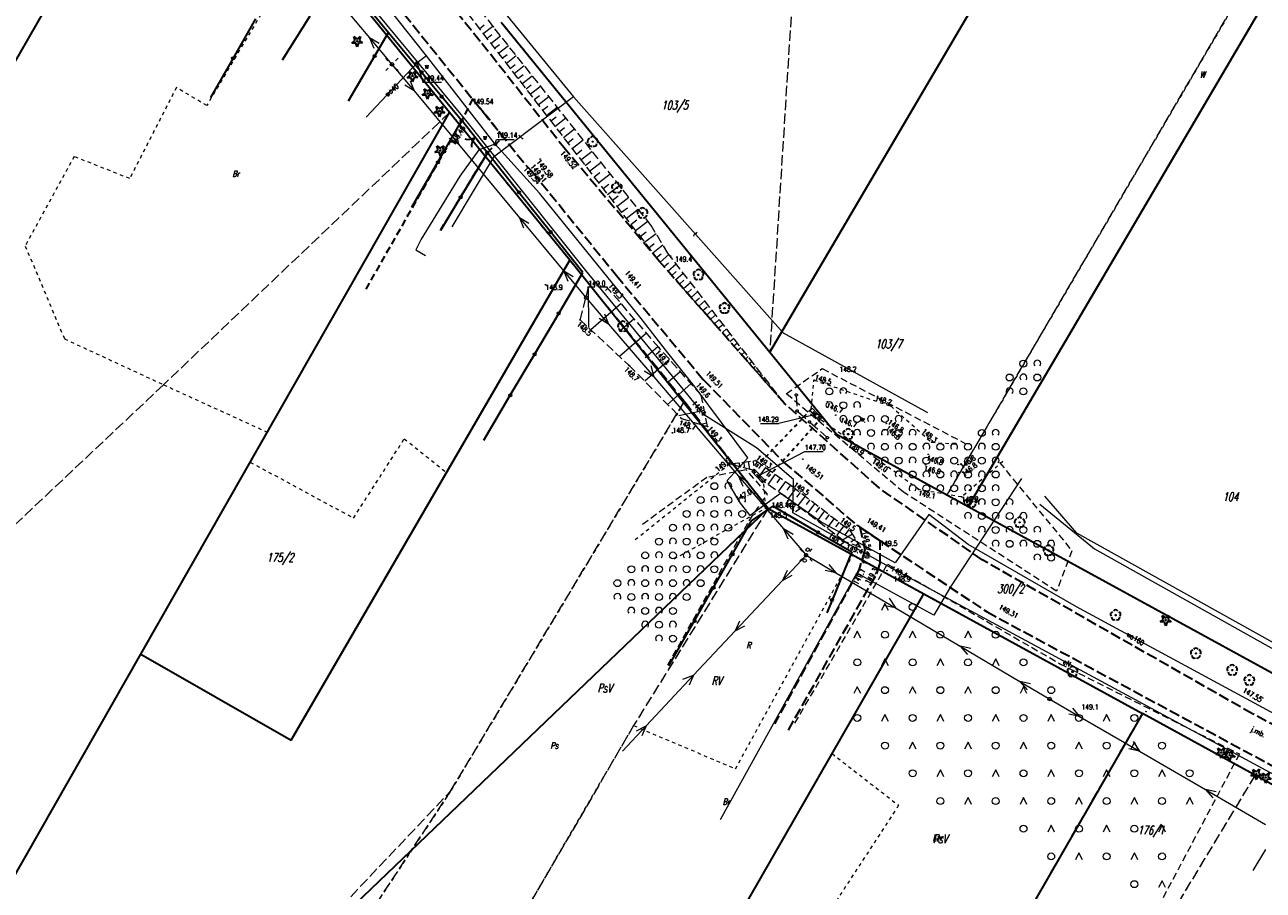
# Model space of a CAD drawing. Header units: metres. Extents: x 8430084 to 8437887, y 5768320 to 5771876.
# Tile 25 of 50: x 8433678 to 8433857, y 5770405 to 5770530. Entities that reach past the tile are written whole.
import ezdxf
from ezdxf.enums import TextEntityAlignment as Align

# ---------------------------------------------------------------- set-up
doc = ezdxf.new("R2010")
doc.units = ezdxf.units.M
doc.header["$MEASUREMENT"] = 0
for name, pattern in [('2_1', [0]), ('2_OTKC', [1.5, 1, -0.5]), ('2_OTKJ', [2, 1.5, -0.5]), ('2_OTKZ_B', [1, 0.5, -0.5]), ('2_OTRK', [1.75, 1.25, -0.5]), ('2_OTRKG', [1.75, 1.25, -0.5]), ('2_OTWM', [1, 0.5, -0.5]), ('2_OTZK', [1.5, 1, -0.5]), ('2_OTZZ', [1.5, 1, -0.5]), ('4_SUEP_A', [0]), ('4_SUTP_A', [0]), ('4_SUWP', [0]), ('GDE', [0]), ('GUK', [2, 1.5, -0.5]), ('GUZ', [1, 0.5, -0.5])]:
    doc.linetypes.add(name, pattern=pattern)
doc.layers.get('0').update_dxf_attribs({"color": 250, "linetype": 'CONTINUOUS', "lineweight": 100})
for name, color, linetype, lineweight in [('Dzialki', 4, 'GDE', 30), ('Numery_dzialek', 4, 'CONTINUOUS', 30), ('OTD_L_12', 7, 'CONTINUOUS', 18), ('OTK_E_T_0', 253, 'CONTINUOUS', 0), ('OTK_L_0', 253, '2_OTKJ', 30), ('OTK_L_11', 7, 'CONTINUOUS', 18), ('OTK_L_2', 253, '2_OTKC', 30), ('OTK_L_8', 252, 'CONTINUOUS', 35), ('OTO_L_0', 252, 'CONTINUOUS', 35), ('OTO_L_1', 252, 'CONTINUOUS', 30), ('OTR_L_1', 252, '2_OTRK', 18), ('OTR_T_0', 253, 'CONTINUOUS', 18), ('OTR_T_1', 253, 'CONTINUOUS', 18), ('OTW_E_T_2', 7, 'CONTINUOUS', 0), ('OTW_L_3', 7, 'CONTINUOUS', 18), ('OTZ_L_0', 252, '2_OTZZ', 18), ('OTZ_L_1', 253, '2_OTZK', 18), ('OTZ_T_0', 253, 'CONTINUOUS', 30), ('OTZ_T_1', 253, 'CONTINUOUS', 30), ('SUE_T_3', 1, 'CONTINUOUS', 18), ('SUEP_E_T_0', 1, 'CONTINUOUS', 0), ('SUEP_L_0', 1, '4_SUEP_A', 18), ('SUER_T_0', 1, 'CONTINUOUS', 18), ('SUP_T_2', 1, 'CONTINUOUS', 18), ('SUW_E_T_2', 5, 'CONTINUOUS', 0), ('SUW_T_5', 5, 'CONTINUOUS', 18), ('SUWP_E_T_0', 5, 'CONTINUOUS', 0), ('SUWP_L_0', 5, '4_SUWP', 18), ('SUWR_T_0', 5, 'CONTINUOUS', 18), ('Uzytki', 253, 'GUZ', 18)]:
    doc.layers.add(name, color=color, linetype=linetype, lineweight=lineweight)
for name, color, linetype, lineweight, true_color in [('Kontury', 7, 'GUK', 18, 0x008000), ('Numery_konturow', 7, 'CONTINUOUS', 13, 0x008000), ('Numery_uzytkow', 7, 'CONTINUOUS', 9, 0x008000), ('SUTP_E_T_0', 7, 'CONTINUOUS', 0, 0xff9100), ('SUTP_L_0', 7, '4_SUTP_A', 18, 0xff9100)]:
    doc.layers.add(name, color=color, linetype=linetype, lineweight=lineweight, true_color=true_color)
doc.styles.get("Standard").update_dxf_attribs({"font": 'Simplex.SHX', "width": 0.75})

# ---------------------------------------------------------------- blocks, each defined once
blk = doc.blocks.new('2_OTZZ')
at = {"color": 0, "linetype": 'Continuous'}
for p, q in [((-2, 2.5), (-2.5, 1.5)), ((-1.5, 1.5), (-2, 2.5)), ((2, -1.5), (1.5, -2.5)), ((2.5, -2.5), (2, -1.5))]:
    blk.add_line(p, q, dxfattribs=at)
for centre in [(2, 2), (-2, -2)]:
    blk.add_circle(centre, 0.5, dxfattribs=at)
blk = doc.blocks.new('2_OTZK')
at = {"color": 0, "linetype": 'Continuous'}
for centre in [(-1, 1), (1, -1)]:
    blk.add_circle(centre, 0.5, dxfattribs=at)
for centre, start, end in [((1, 1), 318.5904, 221.4096), ((-1, -1), 318.7031, 221.2969)]:
    blk.add_arc(centre, 0.5, start, end, dxfattribs=at)
blk = doc.blocks.new('2_OTRN')
at = {"color": 0, "linetype": 'Continuous'}
blk.add_circle((0, 0), 0.045, dxfattribs=at)
blk = doc.blocks.new('2_OTRS')
at = {"color": 0, "linetype": 'Continuous'}
blk.add_circle((0, 0), 0.045, dxfattribs=at)
blk = doc.blocks.new('2_OTZG')
at = {"color": 0, "linetype": 'Continuous'}
for p, q in [((-0.78225, -0.26495), (-0.3012, 0.09375)), ((-0.3012, 0.09375), (-0.4937, 0.6621)), ((-0.4937, 0.6621), (-0.0039, 0.31545)), ((-0.0039, 0.31545), (0.4771, 0.67415)), ((0.4771, 0.67415), (0.2988, 0.1012)), ((0.2988, 0.1012), (0.7886, -0.24545)), ((-0.18225, -0.2575), (-0.78225, -0.26495)), ((0.01025, -0.82585), (-0.18225, -0.2575)), ((0.1886, -0.2529), (0.01025, -0.82585)), ((0.7886, -0.24545), (0.1886, -0.2529))]:
    blk.add_line(p, q, dxfattribs=at)
blk.add_circle((0, 0), 0.045, dxfattribs=at)
blk = doc.blocks.new('2_OTZL')
at = {"color": 0, "linetype": 'Continuous'}
blk.add_circle((0, 0), 0.045, dxfattribs=at)
for centre, start, end in [((-0.36, 0.12), 102.1445, 221.86), ((0, 0.38), 30.1401, 149.8599), ((0.36, 0.12), 318.14, 77.8555), ((-0.22, -0.3), 174.1482, 293.8542), ((0.22, -0.3), 246.1458, 5.8518)]:
    blk.add_arc(centre, 0.375, start, end, dxfattribs=at)
blk = doc.blocks.new('4_SUEO_W')
at = {"color": 0, "linetype": 'Continuous'}
for p, q in [((-0.53035, 0.53035), (-0.8839, 0.8839)), ((0.53035, 0.53035), (0.8839, 0.8839)), ((-0.53035, -0.53035), (-0.8839, -0.8839)), ((0.53035, -0.53035), (0.8839, -0.8839))]:
    blk.add_line(p, q, dxfattribs=at)
blk.add_circle((0, 0), 0.025, dxfattribs=at)
blk = doc.blocks.new('4_SUPP')
at = {"color": 0, "linetype": 'Continuous'}
blk.add_circle((0, 0), 0.25, dxfattribs=at)
blk = doc.blocks.new('4_SUPS')
at = {"color": 0, "linetype": 'Continuous'}
blk.add_circle((0, 0), 0.0625, dxfattribs=at)
blk = doc.blocks.new('4_SUWW')
at = {"color": 0, "linetype": 'Continuous'}
for radius in [0.2, 0.175, 0.15, 0.125, 0.1, 0.075, 0.05, 0.025, 0.00715]:
    blk.add_circle((0, 0), radius, dxfattribs=at)

msp = doc.modelspace()

# ---------------------------------------------------------------- linework, layer by layer
at = {"layer": 'Dzialki'}
for p, q in [((8433785.8, 5770482.87), (8433920.94, 5770712.89)), ((8433959.93, 5770708.06), (8433814.44, 5770460.63)), ((8433700.31, 5770565.72), (8433568.3, 5770336.07)), ((8433739.58, 5770517.48), (8433700.31, 5770565.72)), ((8433747.02, 5770530.52), (8433785.8, 5770482.87)), ((8433695, 5770439.3), (8433739.58, 5770517.48)), ((8433756.94, 5770496.15), (8433739.58, 5770517.48)), ((8433716.71, 5770426.91), (8433756.94, 5770496.15)), ((8433785.55, 5770460.31), (8433756.94, 5770496.15)), ((8433785.8, 5770482.87), (8433795.44, 5770471.04)), ((8433795.44, 5770471.04), (8433814.44, 5770460.63)), ((8433814.44, 5770460.63), (8433858.75, 5770436.36)), ((8433719.51, 5770397.06), (8433785.55, 5770460.31)), ((8433785.55, 5770460.31), (8433808.03, 5770448.02)), ((8433545.68, 5769991.35), (8433808.03, 5770448.02)), ((8433808.03, 5770448.02), (8433839.58, 5770430.76)), ((8433466.52, 5770038.64), (8433695, 5770439.3)), ((8433695, 5770439.3), (8433716.71, 5770426.91)), ((8433839.58, 5770430.76), (8433820.4, 5770397.38)), ((8433876.67, 5770410.42), (8433839.58, 5770430.76))]:
    msp.add_line(p, q, dxfattribs=at)
at = {"layer": 'Kontury'}
for p, q in [((8433923.31, 5770645.79), (8433814.44, 5770460.63)), ((8433811.39, 5770462.3), (8433916.55, 5770641.72)), ((8433739.58, 5770517.48), (8433721.19, 5770540.08)), ((8433789.24, 5770537.28), (8433785.8, 5770482.87)), ((8433747.02, 5770530.52), (8433785.8, 5770482.87)), ((8433739.58, 5770517.48), (8433698.29, 5770478.19)), ((8433756.94, 5770496.15), (8433739.58, 5770517.48)), ((8433759.2, 5770493.38), (8433756.94, 5770496.15)), ((8433773.5, 5770475.82), (8433759.2, 5770493.38)), ((8433785.8, 5770482.87), (8433795.44, 5770471.04)), ((8433698.29, 5770478.19), (8433591.17, 5770377.29)), ((8433739.73, 5770419.54), (8433773.5, 5770475.82)), ((8433785.55, 5770460.31), (8433773.5, 5770475.82)), ((8433795.44, 5770471.04), (8433811.39, 5770462.3)), ((8433811.39, 5770462.3), (8433814.44, 5770460.63)), ((8433814.44, 5770460.63), (8433858.75, 5770436.36)), ((8433785.55, 5770460.31), (8433766.14, 5770428.99)), ((8433797.8, 5770453.61), (8433785.55, 5770460.31)), ((8433808.03, 5770448.02), (8433797.8, 5770453.61)), ((8433783.24, 5770404.86), (8433808.03, 5770448.02)), ((8433839.58, 5770430.76), (8433808.03, 5770448.02)), ((8433820.4, 5770397.38), (8433839.58, 5770430.76)), ((8433855.84, 5770421.84), (8433839.58, 5770430.76)), ((8433766.14, 5770428.99), (8433745.96, 5770394.42)), ((8433855.84, 5770421.84), (8433839.98, 5770395.55)), ((8433876.67, 5770410.42), (8433855.84, 5770421.84)), ((8433720.24, 5770390.02), (8433739.73, 5770419.54)), ((8433721.18, 5770399.95), (8433739.73, 5770419.54))]:
    msp.add_line(p, q, dxfattribs=at)
at = {"layer": 'OTD_L_12'}
for p, q in [((8433791.94, 5770474.81), (8433791.56, 5770474.47)), ((8433791.56, 5770474.47), (8433792.87, 5770473)), ((8433791.94, 5770474.81), (8433793.25, 5770473.34)), ((8433792.09, 5770473.89), (8433792.59, 5770474.07)), ((8433792.22, 5770473.74), (8433792.72, 5770473.92)), ((8433793.25, 5770473.34), (8433792.87, 5770473)), ((8433783.56, 5770466.01), (8433783.2, 5770465.67)), ((8433783.56, 5770466.01), (8433785.12, 5770464.36)), ((8433783.2, 5770465.67), (8433784.76, 5770464.02)), ((8433783.82, 5770465.01), (8433784.34, 5770465.19)), ((8433783.98, 5770464.84), (8433784.5, 5770465.02)), ((8433785.12, 5770464.36), (8433784.76, 5770464.02))]:
    msp.add_line(p, q, dxfattribs=at)
at = {"layer": 'OTK_L_0', "linetype": '2_OTKJ'}
for p, q in [((8433744, 5770527.74), (8433703.42, 5770577.58)), ((8433699.12, 5770573.7), (8433750.71, 5770509.74)), ((8433756.29, 5770512.13), (8433744, 5770527.74)), ((8433769.82, 5770496.04), (8433756.29, 5770512.13)), ((8433750.71, 5770509.74), (8433751.55, 5770508.89)), ((8433751.55, 5770508.89), (8433763.66, 5770493.96)), ((8433787.88, 5770475.53), (8433769.82, 5770496.04)), ((8433763.66, 5770493.96), (8433776.22, 5770478.9)), ((8433776.22, 5770478.9), (8433787.8, 5770467.03)), ((8433801.58, 5770463.29), (8433787.88, 5770475.53)), ((8433787.8, 5770467.03), (8433798.39, 5770457.9)), ((8433816.45, 5770452.93), (8433801.58, 5770463.29)), ((8433798.39, 5770457.9), (8433817.16, 5770445.4)), ((8433798.82, 5770457.61), (8433799.5, 5770454.37)), ((8433801.74, 5770455.67), (8433798.82, 5770457.61)), ((8433801.72, 5770452.37), (8433801.74, 5770455.67)), ((8433799.5, 5770454.37), (8433798.65, 5770451.44)), ((8433801.23, 5770450.89), (8433801.72, 5770452.37)), ((8433855.5, 5770430.69), (8433816.45, 5770452.93)), ((8433798.65, 5770451.44), (8433786.46, 5770429.23)), ((8433788.49, 5770428.36), (8433801.23, 5770450.89)), ((8433817.16, 5770445.4), (8433867.82, 5770418.09)), ((8433880.45, 5770417.49), (8433855.5, 5770430.69))]:
    msp.add_line(p, q, dxfattribs=at)
at = {"layer": 'OTK_L_11', "linetype": '2_OTKJ'}
for p, q in [((8433789.63, 5770476.6), (8433789.74, 5770474.53)), ((8433789.88, 5770474.3), (8433791.44, 5770472.9)), ((8433791.61, 5770472.75), (8433793.97, 5770470.66))]:
    msp.add_line(p, q, dxfattribs=at)
for centre in [(8433789.62, 5770476.71), (8433789.75, 5770474.41), (8433789.75, 5770474.41), (8433791.53, 5770472.83), (8433794.1, 5770470.54)]:
    msp.add_circle(centre, 0.17, dxfattribs=at)
at = {"layer": 'OTK_L_2', "linetype": '2_OTKC'}
for p, q in [((8433742.9, 5770519.43), (8433741.34, 5770516.3)), ((8433747.3, 5770513.97), (8433742.9, 5770519.43)), ((8433741.34, 5770516.3), (8433727.28, 5770491.63)), ((8433745.04, 5770511.66), (8433747.3, 5770513.97)), ((8433738.25, 5770500.44), (8433745.04, 5770511.66))]:
    msp.add_line(p, q, dxfattribs=at)
at = {"layer": 'OTK_L_8', "linetype": '2_OTKZ_B'}
for p, q in [((8433791.75, 5770474.64), (8433783.38, 5770465.84)), ((8433784.94, 5770464.19), (8433793.06, 5770473.17)), ((8433793.06, 5770473.17), (8433791.75, 5770474.64)), ((8433783.38, 5770465.84), (8433784.94, 5770464.19))]:
    msp.add_line(p, q, dxfattribs=at)
at = {"layer": 'OTO_L_0'}
for p, q in [((8433728.26, 5770532.05), (8433730.78, 5770529.04)), ((8433711.58, 5770530.98), (8433708.32, 5770525.31)), ((8433715.46, 5770525.1), (8433719.45, 5770531.45)), ((8433728.78, 5770525.65), (8433730.78, 5770529.04)), ((8433730.78, 5770529.04), (8433735.57, 5770523.27)), ((8433708.32, 5770525.31), (8433705.07, 5770519.65)), ((8433724.98, 5770519.18), (8433728.78, 5770525.65)), ((8433735.57, 5770523.27), (8433738.45, 5770519.78)), ((8433738.45, 5770519.78), (8433741.34, 5770516.3)), ((8433737.89, 5770510.3), (8433741.34, 5770516.3)), ((8433745.04, 5770511.66), (8433741.16, 5770505.24)), ((8433749.59, 5770505.95), (8433745.04, 5770511.66)), ((8433734.15, 5770503.8), (8433737.89, 5770510.3)), ((8433741.16, 5770505.24), (8433738.25, 5770500.44)), ((8433754.15, 5770500.25), (8433749.59, 5770505.95)), ((8433758.82, 5770494.39), (8433754.15, 5770500.25)), ((8433755.33, 5770488.48), (8433758.82, 5770494.39)), ((8433751.84, 5770482.57), (8433755.33, 5770488.48)), ((8433748.34, 5770476.66), (8433751.84, 5770482.57)), ((8433744.53, 5770470.21), (8433748.34, 5770476.66)), ((8433783.15, 5770458.53), (8433786.29, 5770460.65)), ((8433786.29, 5770460.65), (8433792.77, 5770456.88)), ((8433780.42, 5770453.72), (8433783.15, 5770458.53)), ((8433792.77, 5770456.88), (8433797.63, 5770454.06)), ((8433777.68, 5770448.92), (8433780.42, 5770453.72)), ((8433797.63, 5770454.06), (8433794.78, 5770447.12)), ((8433774.95, 5770444.11), (8433777.68, 5770448.92)), ((8433794.78, 5770447.12), (8433794.03, 5770445.28)), ((8433771.24, 5770437.6), (8433774.95, 5770444.11))]:
    msp.add_line(p, q, dxfattribs=at)
for centre in [(8433708.32, 5770525.31), (8433728.78, 5770525.65), (8433735.57, 5770523.27), (8433738.45, 5770519.78), (8433737.89, 5770510.3), (8433741.16, 5770505.24), (8433749.59, 5770505.95), (8433754.15, 5770500.25), (8433755.33, 5770488.48), (8433751.84, 5770482.57), (8433748.34, 5770476.66), (8433792.77, 5770456.88), (8433780.42, 5770453.72), (8433777.68, 5770448.92), (8433794.78, 5770447.12), (8433774.95, 5770444.11)]:
    msp.add_circle(centre, 0.17, dxfattribs=at)
at = {"layer": 'OTO_L_1'}
for p, q in [((8433742.8, 5770514.47), (8433741.34, 5770516.3)), ((8433743.74, 5770513.3), (8433742.8, 5770514.47)), ((8433745.04, 5770511.66), (8433743.58, 5770513.49))]:
    msp.add_line(p, q, dxfattribs=at)
for centre in [(8433741.34, 5770516.3), (8433745.04, 5770511.66)]:
    msp.add_circle(centre, 0.17, dxfattribs=at)
for centre, start, end in [((8433742.25, 5770515.6), 256.5276, 300.602), ((8433744.72, 5770512.51), 136.4909, 180.5652)]:
    msp.add_arc(centre, 2, start, end, dxfattribs=at)
at = {"layer": 'OTR_L_1', "linetype": '2_OTRKG'}
for p, q in [((8433710.08, 5770573.26), (8433769.82, 5770496.04)), ((8433769.82, 5770496.04), (8433787.88, 5770475.53)), ((8433762.29, 5770492.28), (8433759.59, 5770492.25)), ((8433769.8, 5770483.55), (8433762.29, 5770492.28)), ((8433775.89, 5770476.66), (8433769.8, 5770483.55)), ((8433776.82, 5770472.14), (8433775.89, 5770476.66)), ((8433780.02, 5770466.75), (8433783.77, 5770467.26)), ((8433783.77, 5770467.26), (8433789.02, 5770463.54)), ((8433789.02, 5770463.54), (8433797.42, 5770457.12)), ((8433797.42, 5770457.12), (8433798.85, 5770454.76))]:
    msp.add_line(p, q, dxfattribs=at)
at = {"layer": 'OTR_L_1', "linetype": '2_OTRK'}
for p, q in [((8433745.9, 5770529.85), (8433711.76, 5770573.96)), ((8433768.67, 5770501.19), (8433745.9, 5770529.85)), ((8433771.08, 5770497.18), (8433768.67, 5770501.19)), ((8433787.88, 5770475.53), (8433771.08, 5770497.18)), ((8433759.59, 5770492.25), (8433758.41, 5770487.56)), ((8433758.41, 5770487.56), (8433765.5, 5770480.97)), ((8433765.5, 5770480.97), (8433773.03, 5770473.33)), ((8433773.03, 5770473.33), (8433776.82, 5770472.14)), ((8433783.38, 5770465.84), (8433780.02, 5770466.75)), ((8433784.94, 5770464.19), (8433783.38, 5770465.84)), ((8433788.09, 5770462.04), (8433784.94, 5770464.19)), ((8433796.56, 5770455.55), (8433788.09, 5770462.04)), ((8433798.85, 5770454.76), (8433796.56, 5770455.55))]:
    msp.add_line(p, q, dxfattribs=at)
at = {"layer": 'OTR_L_1', "linetype": '2_1'}
for p, q in [((8433743.88, 5770529.56), (8433744.58, 5770530.11)), ((8433744.43, 5770528.87), (8433745.82, 5770529.95)), ((8433744.97, 5770528.16), (8433745.67, 5770528.71)), ((8433745.52, 5770527.45), (8433746.93, 5770528.55)), ((8433746.07, 5770526.74), (8433746.78, 5770527.29)), ((8433746.62, 5770526.02), (8433748.06, 5770527.13)), ((8433747.18, 5770525.3), (8433747.9, 5770525.86)), ((8433747.74, 5770524.57), (8433749.2, 5770525.7)), ((8433748.31, 5770523.84), (8433749.04, 5770524.41)), ((8433748.88, 5770523.11), (8433750.35, 5770524.25)), ((8433749.45, 5770522.37), (8433750.19, 5770522.94)), ((8433750.03, 5770521.62), (8433751.52, 5770522.77)), ((8433750.61, 5770520.87), (8433751.36, 5770521.45)), ((8433751.19, 5770520.11), (8433752.71, 5770521.28)), ((8433751.78, 5770519.35), (8433752.54, 5770519.94)), ((8433752.38, 5770518.59), (8433753.91, 5770519.77)), ((8433752.97, 5770517.82), (8433753.74, 5770518.41)), ((8433753.57, 5770517.04), (8433755.12, 5770518.24)), ((8433754.17, 5770516.26), (8433754.95, 5770516.87)), ((8433754.78, 5770515.48), (8433756.35, 5770516.69)), ((8433755.39, 5770514.69), (8433756.18, 5770515.3)), ((8433756.01, 5770513.89), (8433757.6, 5770515.12)), ((8433756.63, 5770513.09), (8433757.43, 5770513.71)), ((8433757.25, 5770512.28), (8433758.86, 5770513.53)), ((8433757.88, 5770511.47), (8433758.69, 5770512.1)), ((8433758.51, 5770510.66), (8433760.14, 5770511.92)), ((8433759.15, 5770509.84), (8433759.97, 5770510.47)), ((8433759.79, 5770509.01), (8433761.44, 5770510.29)), ((8433760.43, 5770508.18), (8433761.26, 5770508.82)), ((8433761.08, 5770507.34), (8433762.76, 5770508.63)), ((8433761.73, 5770506.49), (8433762.58, 5770507.15)), ((8433762.39, 5770505.65), (8433764.09, 5770506.96)), ((8433763.05, 5770504.79), (8433763.9, 5770505.45)), ((8433763.72, 5770503.93), (8433765.44, 5770505.26)), ((8433764.38, 5770503.07), (8433765.25, 5770503.73)), ((8433765.06, 5770502.19), (8433766.8, 5770503.54)), ((8433765.74, 5770501.32), (8433766.61, 5770502)), ((8433766.42, 5770500.43), (8433768.19, 5770501.8)), ((8433767.09, 5770499.56), (8433767.97, 5770500.24)), ((8433767.73, 5770498.74), (8433769.38, 5770500.01)), ((8433768.33, 5770497.96), (8433769.11, 5770498.56)), ((8433768.9, 5770497.23), (8433770.37, 5770498.36)), ((8433769.44, 5770496.54), (8433770.13, 5770497.07)), ((8433769.97, 5770495.87), (8433771.23, 5770496.99)), ((8433770.53, 5770495.24), (8433771.16, 5770495.8)), ((8433771.09, 5770494.6), (8433772.27, 5770495.65)), ((8433771.64, 5770493.97), (8433772.28, 5770494.53)), ((8433772.2, 5770493.33), (8433773.31, 5770494.31)), ((8433772.76, 5770492.7), (8433773.4, 5770493.26)), ((8433773.32, 5770492.06), (8433774.35, 5770492.96)), ((8433759.59, 5770492.25), (8433759.65, 5770486.45)), ((8433762.43, 5770492.12), (8433762.08, 5770491.81)), ((8433773.88, 5770491.42), (8433774.52, 5770491.98)), ((8433774.44, 5770490.79), (8433775.39, 5770491.62)), ((8433764.33, 5770489.91), (8433759.95, 5770486.13)), ((8433775, 5770490.15), (8433775.64, 5770490.71)), ((8433775.56, 5770489.52), (8433776.43, 5770490.28)), ((8433776.12, 5770488.88), (8433776.76, 5770489.44)), ((8433766.22, 5770487.71), (8433764.15, 5770485.93)), ((8433776.68, 5770488.25), (8433777.47, 5770488.94)), ((8433777.24, 5770487.61), (8433777.88, 5770488.17)), ((8433777.8, 5770486.97), (8433778.51, 5770487.6)), ((8433768, 5770485.64), (8433764.09, 5770482.28)), ((8433778.36, 5770486.34), (8433779, 5770486.9)), ((8433778.92, 5770485.7), (8433779.55, 5770486.26)), ((8433779.48, 5770485.07), (8433780.07, 5770485.59)), ((8433780.04, 5770484.43), (8433780.6, 5770484.92)), ((8433780.6, 5770483.8), (8433781.12, 5770484.25)), ((8433769.68, 5770483.69), (8433767.83, 5770482.09)), ((8433781.16, 5770483.16), (8433781.64, 5770483.58)), ((8433781.72, 5770482.52), (8433782.16, 5770482.91)), ((8433782.28, 5770481.89), (8433782.68, 5770482.24)), ((8433771.3, 5770481.85), (8433767.74, 5770478.7)), ((8433782.84, 5770481.25), (8433783.2, 5770481.56)), ((8433783.4, 5770480.62), (8433783.72, 5770480.89)), ((8433783.96, 5770479.98), (8433784.24, 5770480.22)), ((8433772.88, 5770480.07), (8433771.14, 5770478.54)), ((8433784.52, 5770479.34), (8433784.76, 5770479.55)), ((8433785.08, 5770478.71), (8433785.28, 5770478.88)), ((8433774.41, 5770478.33), (8433771.04, 5770475.35)), ((8433775.89, 5770476.64), (8433775.83, 5770476.63)), ((8433785.64, 5770478.07), (8433785.8, 5770478.21)), ((8433786.2, 5770477.44), (8433786.32, 5770477.54)), ((8433786.76, 5770476.8), (8433786.84, 5770476.87)), ((8433787.32, 5770476.17), (8433787.36, 5770476.2)), ((8433776.34, 5770474.47), (8433772.66, 5770473.71)), ((8433776.72, 5770472.62), (8433775.85, 5770472.45)), ((8433780.69, 5770466.84), (8433780.73, 5770466.56)), ((8433781.36, 5770466.93), (8433781.44, 5770466.37)), ((8433782.03, 5770467.02), (8433782.12, 5770466.35)), ((8433782.7, 5770467.12), (8433782.86, 5770465.98)), ((8433783.38, 5770467.21), (8433783.47, 5770466.52)), ((8433784.01, 5770467.09), (8433783.58, 5770466.47)), ((8433784.58, 5770466.68), (8433784.15, 5770466.08)), ((8433785.19, 5770466.26), (8433784.24, 5770464.93)), ((8433785.85, 5770465.78), (8433785.33, 5770465.05)), ((8433786.58, 5770465.27), (8433785.53, 5770463.78)), ((8433787.32, 5770464.74), (8433786.8, 5770464.01)), ((8433788.06, 5770464.22), (8433787.03, 5770462.77)), ((8433788.79, 5770463.71), (8433788.28, 5770462.98)), ((8433789.5, 5770463.18), (8433788.43, 5770461.78)), ((8433790.19, 5770462.64), (8433789.66, 5770461.95)), ((8433790.89, 5770462.11), (8433789.82, 5770460.71)), ((8433791.59, 5770461.58), (8433791.06, 5770460.88)), ((8433792.29, 5770461.04), (8433791.22, 5770459.64)), ((8433792.99, 5770460.51), (8433792.45, 5770459.81)), ((8433793.69, 5770459.97), (8433792.62, 5770458.57)), ((8433794.39, 5770459.44), (8433793.85, 5770458.73)), ((8433795.09, 5770458.9), (8433794.02, 5770457.5)), ((8433795.79, 5770458.36), (8433795.26, 5770457.66)), ((8433796.49, 5770457.83), (8433795.42, 5770456.42)), ((8433797.2, 5770457.29), (8433796.66, 5770456.59)), ((8433797.73, 5770456.6), (8433796.31, 5770455.74)), ((8433798.16, 5770455.89), (8433797.5, 5770455.49)), ((8433798.57, 5770455.23), (8433798.17, 5770454.99))]:
    msp.add_line(p, q, dxfattribs=at)
for p in [(8433787.88, 5770475.53), (8433780.02, 5770466.75)]:
    msp.add_point(p, dxfattribs=at)
at = {"layer": 'OTR_T_0', "linetype": 'Continuous', "lineweight": 0}
for p, q in [((8433792.43, 5770473.88), (8433787.09, 5770472.57)), ((8433784.46, 5770472.57), (8433787.09, 5770472.57)), ((8433784.14, 5770465.04), (8433790.86, 5770468.53)), ((8433790.86, 5770468.53), (8433793.52, 5770468.53))]:
    msp.add_line(p, q, dxfattribs=at)
at = {"layer": 'OTW_L_3', "linetype": '2_OTWM'}
for p, q in [((8433791.75, 5770474.64), (8433792.19, 5770478.84)), ((8433792.19, 5770478.84), (8433803.3, 5770475.09)), ((8433803.3, 5770475.09), (8433809.15, 5770469.9)), ((8433793.06, 5770473.17), (8433791.75, 5770474.64)), ((8433797.73, 5770469.91), (8433793.06, 5770473.17)), ((8433801.2, 5770467.51), (8433797.73, 5770469.91)), ((8433809.15, 5770469.9), (8433812.69, 5770469.61)), ((8433780.02, 5770466.75), (8433766.07, 5770455.53)), ((8433783.38, 5770465.84), (8433780.02, 5770466.75)), ((8433807.32, 5770463.05), (8433801.2, 5770467.51)), ((8433819.45, 5770467.1), (8433813.48, 5770461.99)), ((8433784.94, 5770464.19), (8433783.38, 5770465.84)), ((8433785.21, 5770460.38), (8433784.94, 5770464.19)), ((8433813.48, 5770461.99), (8433807.32, 5770463.05)), ((8433771.99, 5770453.07), (8433785.21, 5770460.38))]:
    msp.add_line(p, q, dxfattribs=at)
at = {"layer": 'OTZ_L_0', "linetype": '2_OTZZ'}
for p, q in [((8433789.42, 5770429.33), (8433802.78, 5770452.29)), ((8433802.78, 5770452.29), (8433827.68, 5770437.93)), ((8433827.68, 5770437.93), (8433853.59, 5770424.9)), ((8433853.59, 5770424.9), (8433840.42, 5770400.11))]:
    msp.add_line(p, q, dxfattribs=at)
at = {"layer": 'OTZ_L_1', "linetype": '2_OTZK'}
for p, q in [((8433788.17, 5770476.88), (8433793.38, 5770480.51)), ((8433793.38, 5770480.51), (8433814, 5770469.73)), ((8433805.1, 5770462.69), (8433788.17, 5770476.88)), ((8433782.4, 5770465.93), (8433776.7, 5770464.8)), ((8433785.45, 5770462.41), (8433782.4, 5770465.93)), ((8433818.98, 5770466.95), (8433829.41, 5770454.23)), ((8433776.7, 5770464.8), (8433767.19, 5770457.85)), ((8433782.81, 5770458.55), (8433785.45, 5770462.41)), ((8433827.2, 5770448.39), (8433805.1, 5770462.69)), ((8433771.08, 5770437.76), (8433782.81, 5770458.55)), ((8433829.41, 5770454.23), (8433827.2, 5770448.39))]:
    msp.add_line(p, q, dxfattribs=at)
at = {"layer": 'SUEP_L_0', "linetype": '4_SUEP_A'}
for p, q in [((8433741.75, 5770516.59), (8433719.36, 5770543.63)), ((8433721.61, 5770535.91), (8433728.04, 5770528.25)), ((8433728.04, 5770528.25), (8433731.26, 5770524.42)), ((8433729.39, 5770527.42), (8433728.04, 5770528.25)), ((8433728.04, 5770528.25), (8433728.63, 5770526.78)), ((8433731.26, 5770524.42), (8433734.46, 5770520.58)), ((8433734.46, 5770520.58), (8433733.12, 5770521.41)), ((8433733.88, 5770522.05), (8433734.46, 5770520.58)), ((8433734.46, 5770520.58), (8433740.86, 5770512.89)), ((8433746.11, 5770511.12), (8433741.75, 5770516.59)), ((8433740.47, 5770514.52), (8433740.86, 5770512.89)), ((8433740.86, 5770512.89), (8433739.51, 5770513.72)), ((8433740.86, 5770512.89), (8433749.69, 5770502.28)), ((8433759.23, 5770494.69), (8433746.11, 5770511.12)), ((8433749.69, 5770502.28), (8433756.09, 5770494.59)), ((8433751.04, 5770501.45), (8433749.69, 5770502.28)), ((8433749.69, 5770502.28), (8433750.27, 5770500.81)), ((8433756.09, 5770494.59), (8433759.29, 5770490.75)), ((8433757.43, 5770493.76), (8433756.09, 5770494.59)), ((8433756.09, 5770494.59), (8433756.67, 5770493.12)), ((8433776.38, 5770473.82), (8433759.23, 5770494.69)), ((8433759.29, 5770490.75), (8433762.54, 5770486.95)), ((8433762.54, 5770486.95), (8433761.18, 5770487.76)), ((8433761.94, 5770488.41), (8433762.54, 5770486.95)), ((8433762.54, 5770486.95), (8433769.04, 5770479.35)), ((8433768.63, 5770480.98), (8433769.04, 5770479.35)), ((8433769.04, 5770479.35), (8433767.68, 5770480.16)), ((8433769.04, 5770479.35), (8433781.3, 5770465)), ((8433783.87, 5770469.06), (8433776.38, 5770473.82)), ((8433789.2, 5770464.49), (8433783.87, 5770469.06)), ((8433781.3, 5770465), (8433787.8, 5770457.4)), ((8433782.65, 5770464.19), (8433781.3, 5770465)), ((8433781.3, 5770465), (8433781.89, 5770463.54)), ((8433789.11, 5770459.71), (8433789.2, 5770464.49)), ((8433803.38, 5770451.73), (8433789.11, 5770459.71)), ((8433787.8, 5770457.4), (8433791.04, 5770453.6)), ((8433789.15, 5770456.59), (8433787.8, 5770457.4)), ((8433787.8, 5770457.4), (8433788.39, 5770455.94)), ((8433787.63, 5770449.95), (8433791.04, 5770453.6)), ((8433791.04, 5770453.6), (8433795.35, 5770451.06)), ((8433794.31, 5770452.25), (8433795.35, 5770451.06)), ((8433837.96, 5770433.03), (8433803.38, 5770451.73)), ((8433780.79, 5770442.65), (8433787.63, 5770449.95)), ((8433788.29, 5770451.39), (8433787.63, 5770449.95)), ((8433787.63, 5770449.95), (8433789.02, 5770450.7)), ((8433795.35, 5770451.06), (8433793.8, 5770451.39)), ((8433795.35, 5770451.06), (8433803.96, 5770445.97)), ((8433803.96, 5770445.97), (8433802.41, 5770446.3)), ((8433803.05, 5770447.38), (8433803.96, 5770445.97)), ((8433803.96, 5770445.97), (8433813.29, 5770440.46)), ((8433774.81, 5770436.27), (8433780.79, 5770442.65)), ((8433781.45, 5770444.09), (8433780.79, 5770442.65)), ((8433780.79, 5770442.65), (8433782.18, 5770443.41)), ((8433813.29, 5770440.46), (8433821.9, 5770435.37)), ((8433814.83, 5770440.13), (8433813.29, 5770440.46)), ((8433813.29, 5770440.46), (8433814.32, 5770439.27)), ((8433767.97, 5770428.97), (8433774.81, 5770436.27)), ((8433773.23, 5770435.68), (8433774.81, 5770436.27)), ((8433774.81, 5770436.27), (8433774.14, 5770434.83)), ((8433821.9, 5770435.37), (8433826.2, 5770432.83)), ((8433823.44, 5770435.04), (8433821.9, 5770435.37)), ((8433821.9, 5770435.37), (8433822.93, 5770434.18)), ((8433826.2, 5770432.83), (8433830.52, 5770430.32)), ((8433867.29, 5770417.2), (8433837.96, 5770433.03)), ((8433830.52, 5770430.32), (8433828.98, 5770430.64)), ((8433829.48, 5770431.5), (8433830.52, 5770430.32)), ((8433830.52, 5770430.32), (8433839.17, 5770425.3)), ((8433764.55, 5770425.32), (8433767.97, 5770428.97)), ((8433766.58, 5770428.22), (8433767.97, 5770428.97)), ((8433767.97, 5770428.97), (8433767.31, 5770427.53)), ((8433838.25, 5770426.7), (8433839.17, 5770425.3)), ((8433839.17, 5770425.3), (8433837.62, 5770425.62)), ((8433839.17, 5770425.3), (8433848.69, 5770419.76)), ((8433848.69, 5770419.76), (8433857.34, 5770414.74)), ((8433850.24, 5770419.44), (8433848.69, 5770419.76)), ((8433848.69, 5770419.76), (8433849.74, 5770418.58))]:
    msp.add_line(p, q, dxfattribs=at)
at = {"layer": 'SUP_T_2', "linetype": 'Continuous', "lineweight": 0}
for p, q in [((8433790.96, 5770453.3), (8433791.1, 5770453.78)), ((8433790.99, 5770453.42), (8433791.13, 5770453.9))]:
    msp.add_line(p, q, dxfattribs=at)
at = {"layer": 'SUTP_L_0', "linetype": '4_SUTP_A'}
for p, q in [((8433729.56, 5770553.87), (8433757.48, 5770519.72)), ((8433757.48, 5770519.72), (8433745.94, 5770511.01)), ((8433757.48, 5770519.72), (8433787.75, 5770485.67)), ((8433745.94, 5770511.01), (8433739.92, 5770501)), ((8433787.75, 5770485.67), (8433808.56, 5770474.16)), ((8433822.13, 5770464.65), (8433811.87, 5770449.04)), ((8433824.77, 5770460.93), (8433832.67, 5770454.52)), ((8433830.11, 5770456.77), (8433825.52, 5770462.09)), ((8433873.26, 5770432.68), (8433830.11, 5770456.77)), ((8433832.67, 5770454.52), (8433859.7, 5770439.35)), ((8433778.67, 5770415.42), (8433798.36, 5770450.98)), ((8433809.48, 5770444.95), (8433798.36, 5770450.98)), ((8433811.87, 5770449.04), (8433809.48, 5770444.95))]:
    msp.add_line(p, q, dxfattribs=at)
at = {"layer": 'SUWP_L_0', "linetype": '4_SUWP'}
for p, q in [((8433736.25, 5770525.65), (8433718.32, 5770548.24)), ((8433736.25, 5770525.65), (8433734.9, 5770524.63)), ((8433746.16, 5770512.92), (8433736.25, 5770525.65)), ((8433734.9, 5770524.63), (8433727.54, 5770516.79)), ((8433746.16, 5770512.92), (8433743.8, 5770512.09)), ((8433752.54, 5770505.84), (8433746.16, 5770512.92)), ((8433743.8, 5770512.09), (8433741.07, 5770508.31)), ((8433741.07, 5770508.31), (8433735.49, 5770499.19)), ((8433767.24, 5770487.76), (8433752.54, 5770505.84)), ((8433735.49, 5770499.19), (8433734.7, 5770497.68)), ((8433734.7, 5770497.68), (8433736.1, 5770496.85)), ((8433771.1, 5770482.78), (8433767.24, 5770487.76)), ((8433775.04, 5770477.82), (8433771.1, 5770482.78)), ((8433782.61, 5770467.63), (8433775.04, 5770477.82)), ((8433779.63, 5770464.35), (8433782.61, 5770467.63)), ((8433781.44, 5770461.3), (8433779.63, 5770464.35)), ((8433787.36, 5770462.48), (8433782.96, 5770459.34)), ((8433793.15, 5770458.41), (8433787.36, 5770462.48)), ((8433782.96, 5770459.34), (8433781.44, 5770461.3)), ((8433808.78, 5770459.45), (8433803.88, 5770452.48)), ((8433814.44, 5770455.13), (8433808.78, 5770459.45)), ((8433803.88, 5770452.48), (8433793.15, 5770458.41)), ((8433830.09, 5770446.15), (8433814.44, 5770455.13)), ((8433871.69, 5770423.59), (8433830.09, 5770446.15)), ((8433857.35, 5770411.13), (8433855.52, 5770408.09))]:
    msp.add_line(p, q, dxfattribs=at)
at = {"layer": 'SUWR_T_0', "linetype": 'Continuous', "lineweight": 0}
for p, q in [((8433734.9, 5770524.63), (8433735.71, 5770521.84)), ((8433735.71, 5770521.84), (8433738.39, 5770521.84)), ((8433746.16, 5770512.92), (8433746.35, 5770513.58)), ((8433746.35, 5770513.58), (8433748.88, 5770513.58))]:
    msp.add_line(p, q, dxfattribs=at)
at = {"layer": 'Uzytki'}
for p, q in [((8433814.44, 5770460.63), (8433923.31, 5770645.79)), ((8433916.55, 5770641.72), (8433811.39, 5770462.3)), ((8433718.97, 5770542.8), (8433704.52, 5770518.47)), ((8433739.58, 5770517.48), (8433721.19, 5770540.08)), ((8433747.02, 5770530.52), (8433785.8, 5770482.87)), ((8433700.15, 5770521.09), (8433693.4, 5770507.94)), ((8433704.52, 5770518.47), (8433700.15, 5770521.09)), ((8433756.94, 5770496.15), (8433739.58, 5770517.48)), ((8433685.37, 5770511.13), (8433678.33, 5770498.21)), ((8433693.4, 5770507.94), (8433685.37, 5770511.13)), ((8433678.33, 5770498.21), (8433683.99, 5770484.81)), ((8433739.14, 5770465.52), (8433756.94, 5770496.15)), ((8433759.2, 5770493.38), (8433756.94, 5770496.15)), ((8433773.5, 5770475.82), (8433759.2, 5770493.38)), ((8433683.99, 5770484.81), (8433698.29, 5770478.19)), ((8433785.8, 5770482.87), (8433795.44, 5770471.04)), ((8433698.29, 5770478.19), (8433713.27, 5770471.34)), ((8433773.5, 5770475.82), (8433739.73, 5770419.54)), ((8433785.55, 5770460.31), (8433773.5, 5770475.82)), ((8433713.27, 5770471.34), (8433710.81, 5770467.02)), ((8433725.71, 5770458.95), (8433733.04, 5770470.38)), ((8433733.04, 5770470.38), (8433739.14, 5770465.52)), ((8433795.44, 5770471.04), (8433811.39, 5770462.3)), ((8433710.81, 5770467.02), (8433725.71, 5770458.95)), ((8433811.39, 5770462.3), (8433814.44, 5770460.63)), ((8433814.44, 5770460.63), (8433858.75, 5770436.36)), ((8433785.55, 5770460.31), (8433766.14, 5770428.99)), ((8433797.8, 5770453.61), (8433785.55, 5770460.31)), ((8433780.85, 5770422.76), (8433797.8, 5770453.61)), ((8433808.03, 5770448.02), (8433797.8, 5770453.61)), ((8433794.78, 5770424.95), (8433808.03, 5770448.02)), ((8433839.58, 5770430.76), (8433808.03, 5770448.02)), ((8433820.4, 5770397.38), (8433839.58, 5770430.76)), ((8433855.84, 5770421.84), (8433839.58, 5770430.76)), ((8433745.96, 5770394.42), (8433766.14, 5770428.99)), ((8433766.14, 5770428.99), (8433780.85, 5770422.76)), ((8433783.24, 5770404.86), (8433794.78, 5770424.95)), ((8433794.78, 5770424.95), (8433804.4, 5770417.49)), ((8433855.84, 5770421.84), (8433839.98, 5770395.55)), ((8433876.67, 5770410.42), (8433855.84, 5770421.84)), ((8433739.73, 5770419.54), (8433720.24, 5770390.02)), ((8433804.4, 5770417.49), (8433772.7, 5770368.95))]:
    msp.add_line(p, q, dxfattribs=at)

# ---------------------------------------------------------------- block references
at = {"layer": 'OTR_T_0'}
for p in [(8433742.9, 5770519.43), (8433740.53, 5770514.88), (8433752.66, 5770510.76), (8433756.29, 5770512.13), (8433750.71, 5770509.74), (8433792.85, 5770473.84), (8433784.64, 5770464.27)]:
    msp.add_blockref('2_OTRS', p, dxfattribs=at)
for p, rotation in [((8433751.55, 5770508.89), 18.00986010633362), ((8433763.66, 5770493.96), 9.655118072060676), ((8433776.22, 5770478.9), 39.41567296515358), ((8433790.57, 5770467.46), 356.4144320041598), ((8433798.39, 5770457.9), 31.03727115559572), ((8433817.16, 5770445.4), 29.28652974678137), ((8433856.97, 5770432.98), 269.9999974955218), ((8433855.5, 5770430.69), 23.59629914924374)]:
    msp.add_blockref('2_OTRS', p, dxfattribs=dict(at, rotation=rotation))
at = {"layer": 'OTR_T_1'}
for p in [(8433745.9, 5770529.85), (8433771.49, 5770496.77), (8433753.42, 5770492.62), (8433759.59, 5770492.25), (8433762.29, 5770492.28), (8433758.41, 5770487.56), (8433769.8, 5770483.55), (8433765.5, 5770480.97), (8433792.19, 5770478.84), (8433793.84, 5770478.76), (8433775.89, 5770476.66), (8433794.12, 5770475.73), (8433803.3, 5770475.09), (8433773.03, 5770473.33), (8433795.32, 5770473.8), (8433771.76, 5770471.24), (8433776.82, 5770472.14), (8433802.35, 5770471.68), (8433802.61, 5770472.6), (8433797.73, 5770469.91), (8433809.15, 5770469.9), (8433808.68, 5770468.13), (8433780.02, 5770466.75), (8433783.77, 5770467.26), (8433801.2, 5770467.51), (8433808.28, 5770466.64), (8433812.99, 5770466.68), (8433813.11, 5770465.52), (8433783.53, 5770462.5), (8433789.02, 5770463.54), (8433807.32, 5770463.05), (8433786.29, 5770460.65), (8433788.09, 5770462.04), (8433813.48, 5770461.99), (8433785.79, 5770459.74), (8433797.42, 5770457.12), (8433798.82, 5770457.61), (8433796.56, 5770455.55), (8433801.74, 5770455.67), (8433798.85, 5770454.76), (8433799.5, 5770454.37), (8433801.72, 5770452.37), (8433798.65, 5770451.44), (8433802.71, 5770451.36), (8433840.11, 5770431.01)]:
    msp.add_blockref('2_OTRN', p, dxfattribs=at)
at = {"layer": 'OTZ_L_0'}
for p in [(8433804.42, 5770444.11), (8433800.42, 5770440.11), (8433808.42, 5770440.11), (8433816.42, 5770440.11), (8433804.42, 5770436.11), (8433812.42, 5770436.11), (8433820.42, 5770436.11), (8433800.42, 5770432.11), (8433808.42, 5770432.11), (8433816.42, 5770432.11), (8433824.42, 5770432.11), (8433804.42, 5770428.11), (8433812.42, 5770428.11), (8433820.42, 5770428.11), (8433828.42, 5770428.11), (8433836.42, 5770428.11), (8433808.42, 5770424.11), (8433816.42, 5770424.11), (8433824.42, 5770424.11), (8433832.42, 5770424.11), (8433840.42, 5770424.11), (8433812.42, 5770420.11), (8433820.42, 5770420.11), (8433828.42, 5770420.11), (8433836.42, 5770420.11), (8433844.42, 5770420.11), (8433824.42, 5770416.11), (8433832.42, 5770416.11), (8433840.42, 5770416.11), (8433828.42, 5770412.11), (8433836.42, 5770412.11), (8433840.42, 5770408.11)]:
    msp.add_blockref('2_OTZZ', p, dxfattribs=at)
at = {"layer": 'OTZ_L_1'}
for p in [(8433823.41, 5770480.23), (8433821.41, 5770478.23), (8433795.41, 5770476.23), (8433797.41, 5770474.23), (8433799.41, 5770472.23), (8433803.41, 5770472.23), (8433801.41, 5770470.23), (8433805.41, 5770470.23), (8433817.41, 5770470.23), (8433803.41, 5770468.23), (8433807.41, 5770468.23), (8433811.41, 5770468.23), (8433815.41, 5770468.23), (8433805.41, 5770466.23), (8433809.41, 5770466.23), (8433813.41, 5770466.23), (8433817.41, 5770466.23), (8433778.81, 5770462.55), (8433807.41, 5770464.23), (8433811.41, 5770464.23), (8433815.41, 5770464.23), (8433813.41, 5770462.23), (8433817.41, 5770462.23), (8433776.81, 5770460.55), (8433780.81, 5770460.55), (8433815.41, 5770460.23), (8433819.41, 5770460.23), (8433774.81, 5770458.55), (8433778.81, 5770458.55), (8433817.41, 5770458.23), (8433821.41, 5770458.23), (8433772.81, 5770456.55), (8433776.81, 5770456.55), (8433819.41, 5770456.23), (8433823.41, 5770456.23), (8433770.81, 5770454.55), (8433774.81, 5770454.55), (8433825.41, 5770454.23), (8433768.81, 5770452.55), (8433772.81, 5770452.55), (8433776.81, 5770452.55), (8433766.81, 5770450.55), (8433770.81, 5770450.55), (8433774.81, 5770450.55), (8433764.81, 5770448.55), (8433768.81, 5770448.55), (8433772.81, 5770448.55), (8433766.81, 5770446.55), (8433770.81, 5770446.55), (8433768.81, 5770444.55), (8433770.81, 5770442.55)]:
    msp.add_blockref('2_OTZK', p, dxfattribs=at)
at = {"layer": 'OTZ_T_0'}
for p in [(8433760.23, 5770513.27), (8433763.73, 5770506.6), (8433767.44, 5770502.97), (8433775.5, 5770494.05), (8433779.26, 5770489.23), (8433764.61, 5770486.59), (8433797.11, 5770471.05), (8433814.91, 5770461.25), (8433821.87, 5770458.33), (8433826.04, 5770454.28), (8433835.72, 5770444.93), (8433847.31, 5770439.42), (8433829.49, 5770436.75), (8433852.56, 5770437.01), (8433855.02, 5770435.55)]:
    msp.add_blockref('2_OTZL', p, dxfattribs=at)
at = {"layer": 'OTZ_T_1'}
for p in [(8433726.24, 5770527.76), (8433734.23, 5770522.75), (8433736.4, 5770520.22), (8433738.12, 5770517.67), (8433738.25, 5770511.99), (8433842.95, 5770444.23), (8433850.96, 5770425.1), (8433852.17, 5770424.72), (8433856.02, 5770422.01), (8433857.39, 5770421.49)]:
    msp.add_blockref('2_OTZG', p, dxfattribs=at)
at = {"layer": 'SUE_T_3'}
for name, p in [('4_SUEO_W', (8433731.26, 5770524.42)), ('4_SUPP', (8433731.26, 5770524.42)), ('4_SUEO_W', (8433791.04, 5770453.6)), ('4_SUPP', (8433791.04, 5770453.6))]:
    msp.add_blockref(name, p, dxfattribs=at)
at = {"layer": 'SUER_T_0'}
for p in [(8433776.38, 5770473.82), (8433803.38, 5770451.73)]:
    msp.add_blockref('4_SUPS', p, dxfattribs=at)
at = {"layer": 'SUP_T_2'}
for p in [(8433731.26, 5770524.42), (8433759.29, 5770490.75), (8433791.26, 5770454.38), (8433790.83, 5770452.82), (8433826.2, 5770432.83)]:
    msp.add_blockref('4_SUPP', p, dxfattribs=at)
at = {"layer": 'SUW_T_5'}
for p in [(8433734.9, 5770524.63), (8433746.16, 5770512.92)]:
    msp.add_blockref('4_SUWW', p, dxfattribs=at)
at = {"layer": 'SUWR_T_0'}
for p in [(8433734.9, 5770524.63), (8433746.16, 5770512.92)]:
    msp.add_blockref('4_SUPS', p, dxfattribs=at)

# ---------------------------------------------------------------- texts
at = {"layer": 'Numery_dzialek', "oblique": 15, "width": 0.7}
for s, p in [('103/5', (8433772.07, 5770518.44)), ('103/7', (8433802.95, 5770483.98)), ('300/2', (8433820.54, 5770448.63))]:
    msp.add_text(s, height=1.26, dxfattribs=at).set_placement(p, align=Align.MIDDLE)
for s, p in [('104', (8433851.16, 5770462.64)), ('175/2', (8433713.19, 5770453.89))]:
    msp.add_text(s, height=1.26, dxfattribs=at).set_placement(p, align=Align.TOP_LEFT)
msp.add_text('176/1', height=1.26, dxfattribs=at).set_placement((8433838.88, 5770413.29))
at = {"layer": 'Numery_konturow', "oblique": 15, "width": 0.7}
for s, p in [('RV', (8433777.37, 5770436.09)), ('PsV', (8433760.9, 5770435.04)), ('PsV', (8433809.31, 5770413.28))]:
    msp.add_text(s, height=1.26, dxfattribs=at).set_placement(p, align=Align.TOP_LEFT)
at = {"layer": 'Numery_uzytkow', "oblique": 15, "width": 0.7}
msp.add_text('W', height=0.9, dxfattribs=at).set_placement((8433848.6, 5770522.48), align=Align.RIGHT)
for s, p in [('Br', (8433708.2, 5770509.08)), ('R', (8433782.43, 5770441.02)), ('Ps', (8433754.13, 5770426.56)), ('Br', (8433778.98, 5770418.46)), ('Lzr', (8433809.31, 5770413.28))]:
    msp.add_text(s, height=0.9, dxfattribs=at).set_placement(p, align=Align.TOP_LEFT)
at = {"layer": 'OTK_E_T_0', "lineweight": 9, "width": 0.7}
msp.add_text('j.mb.', height=0.75, rotation=334.7369, dxfattribs=at).set_placement((8433856.25, 5770427.98), align=Align.MIDDLE)
at = {"layer": 'OTR_T_0', "lineweight": 9, "width": 0.7}
for s, p in [('149.54', (8433742.9, 5770519.43)), ('147.70', (8433790.86, 5770469.53))]:
    msp.add_text(s, height=0.75, dxfattribs=at).set_placement(p, align=Align.TOP_LEFT)
for s, rotation, p in [('149.46', 58.2569, (8433739.68, 5770513.07)), ('149.58', 309.3157, (8433752.66, 5770510.76)), ('149.52', 310.4729, (8433756.08, 5770512.02)), ('149.54', 313.2683, (8433750.71, 5770509.74)), ('149.51', 308.211, (8433751.8, 5770510.12)), ('149.41', 309.6854, (8433765.41, 5770494.74)), ('149.51', 313.4518, (8433777.03, 5770480.28)), ('149.51', 323.1301, (8433791.25, 5770466.82)), ('149.41', 329.3493, (8433800.06, 5770459.02)), ('149.31', 331.3895, (8433819.11, 5770446.54))]:
    msp.add_text(s, height=0.75, rotation=rotation, dxfattribs=at).set_placement(p, align=Align.TOP_LEFT)
msp.add_text('148.29', height=0.75, dxfattribs=at).set_placement((8433787.09, 5770473.2), align=Align.MIDDLE_RIGHT)
msp.add_text('147.55', height=0.75, rotation=329.7208, dxfattribs=at).set_placement((8433856.97, 5770432.98), align=Align.TOP_RIGHT)
at = {"layer": 'OTR_T_1', "lineweight": 9, "width": 0.7}
for s, p in [('149.4', (8433772.11, 5770496.69)), ('149.0', (8433759.61, 5770493.17)), ('148.9', (8433753.42, 5770492.62)), ('148.2', (8433795.84, 5770480.79)), ('148.4', (8433786.05, 5770461.17)), ('148.8', (8433813.48, 5770461.99)), ('148.5', (8433785.79, 5770459.74)), ('149.5', (8433801.74, 5770455.67)), ('148.9', (8433803.65, 5770450.53)), ('149.1', (8433830.77, 5770432.06))]:
    msp.add_text(s, height=0.75, dxfattribs=at).set_placement(p, align=Align.TOP_LEFT)
for s, rotation, p in [('149.3', 310.9812, (8433763.05, 5770492.89)), ('148.5', 317.9879, (8433758.35, 5770487.37)), ('149.4', 309.9186, (8433769.78, 5770483.28)), ('148.7', 315.072, (8433765.24, 5770480.85)), ('149.6', 311.7302, (8433775.63, 5770478.58)), ('148.5', 342.5823, (8433792.43, 5770479.64)), ('146.7', 340.7664, (8433794.11, 5770475.6)), ('148.2', 343.879, (8433801.12, 5770476.66)), ('146.7', 342.645, (8433796.1, 5770473.45)), ('146.8', 324.6965, (8433803.19, 5770473.24)), ('148.7', 342.8161, (8433772.86, 5770473.09)), ('149.3', 310.0508, (8433777.34, 5770472.27)), ('146.8', 318.8819, (8433802.93, 5770472.37)), ('148.3', 320.6595, (8433808.13, 5770471.93)), ('148.9', 327.4107, (8433797.4, 5770469.88)), ('149.3', 324.4404, (8433784.19, 5770468.1)), ('146.8', 342.5549, (8433808.55, 5770468)), ('149.0', 38.635, (8433777.82, 5770466.14)), ('149.0', 326.2517, (8433800.87, 5770467.55)), ('146.9', 348.1971, (8433808.14, 5770466.5)), ('146.8', 34.7771, (8433813.13, 5770466.65)), ('146.8', 37.8302, (8433813.4, 5770465.5)), ('149.5', 325.9499, (8433789.54, 5770464.19)), ('147.0', 29.2663, (8433780.76, 5770461.96)), ('149.1', 348.0324, (8433807.34, 5770462.95)), ('148.7', 323.179, (8433788.26, 5770461.71)), ('149.5', 322.4301, (8433796.32, 5770459.09)), ('149.5', 284.5111, (8433799.8, 5770457.1)), ('148.7', 322.3363, (8433794.63, 5770456.88)), ('149.4', 341.6357, (8433796.97, 5770455.2)), ('149.4', 251.3357, (8433800.54, 5770454.54)), ('149.1', 60.8327, (8433797.8, 5770449.61)), ('149.3', 59.2241, (8433799.52, 5770449.7))]:
    msp.add_text(s, height=0.75, rotation=rotation, dxfattribs=at).set_placement(p, align=Align.TOP_LEFT)
msp.add_text('148.7', height=0.75, rotation=359.9719, dxfattribs=at).set_placement((8433771.76, 5770471.24))
at = {"layer": 'OTW_E_T_2', "lineweight": 9, "width": 0.7}
msp.add_text('w.', height=0.75, rotation=341.0647, dxfattribs=at).set_placement((8433799.34, 5770473.21), align=Align.MIDDLE)
at = {"layer": 'SUEP_E_T_0', "lineweight": 9, "width": 0.7}
msp.add_text('eN', height=0.75, rotation=331.5966, dxfattribs=at).set_placement((8433828.69, 5770438.04), align=Align.MIDDLE)
at = {"layer": 'SUER_T_0', "lineweight": 9, "width": 0.7}
msp.add_text('148.4', height=0.75, rotation=309.4118, dxfattribs=at).set_placement((8433776.38, 5770473.82), align=Align.MIDDLE_RIGHT)
msp.add_text('148.4', height=0.75, rotation=331.5966, dxfattribs=at).set_placement((8433803.38, 5770451.73), align=Align.MIDDLE_LEFT)
at = {"layer": 'SUTP_E_T_0', "lineweight": 9, "width": 0.7}
for rotation, p in [(42.2676, (8433749.85, 5770513.96)), (311.2429, (8433775.06, 5770499.94))]:
    msp.add_text('t', height=0.75, rotation=rotation, dxfattribs=at).set_placement(p, align=Align.MIDDLE)
at = {"layer": 'SUW_E_T_2', "lineweight": 9, "width": 0.7}
for p in [(8433735.98, 5770524.55), (8433744.37, 5770514.29)]:
    msp.add_text('w', height=0.75, dxfattribs=at).set_placement(p, align=Align.TOP_LEFT)
at = {"layer": 'SUWP_E_T_0', "lineweight": 9, "width": 0.7}
for s, rotation, p in [('wo40', 39.5426, (8433731.23, 5770520.72)), ('wo160', 328.9175, (8433838.59, 5770441.54))]:
    msp.add_text(s, height=0.75, rotation=rotation, dxfattribs=at).set_placement(p, align=Align.MIDDLE)
at = {"layer": 'SUWR_T_0', "lineweight": 9, "width": 0.7}
for s, p in [('149.44', (8433735.71, 5770522.09)), ('149.14', (8433746.35, 5770513.83))]:
    msp.add_text(s, height=0.75, dxfattribs=at).set_placement(p)

doc.saveas('drawing.dxf')
